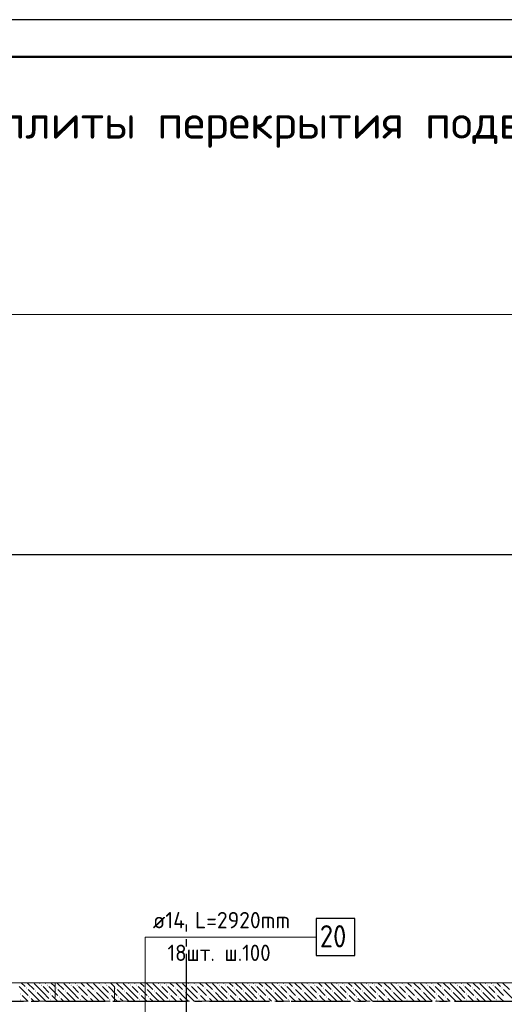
# Model space of a CAD drawing. Header units: millimetres. Extents: x 0 to 59400, y 0 to 42000.
# Tile 21 of 28: x 28747 to 35270, y 28741 to 42000. Entities that reach past the tile are written whole.
import ezdxf

# ---------------------------------------------------------------- set-up
doc = ezdxf.new("R2010")
doc.units = ezdxf.units.MM
doc.linetypes.add('______2', pattern=[270, 200, -70])
doc.linetypes.add('______5', pattern=[1100, 800, -100, 100, -100])
for name, color, linetype, lineweight in [('Standard', 7, 'Continuous', 25), ('ДОП Верх по Х', 7, 'Continuous', 18), ('ЖБ Перекрытие верхний уровень_1', 7, 'Continuous', 18), ('Позиционная метка номер позиции', 7, 'Continuous', 13), ('Текст_ общее', 7, 'Continuous', 25)]:
    doc.layers.add(name, color=color, linetype=linetype, lineweight=lineweight)
doc.layers.add('ЖБ Стена верхний уровень', color=7, linetype='______2', lineweight=13, true_color=0x656565)
doc.layers.add('Оси', color=7, linetype='______5', lineweight=13, true_color=0x656565)
doc.styles.add('ISOCPEUR', font='txt')

msp = doc.modelspace()

# ---------------------------------------------------------------- hatches: boundary and pattern name
at = {"layer": 'ЖБ Стена верхний уровень', "linetype": 'Continuous', "lineweight": 18, "transparency": 33554687}
for points in [[(28834, 28960), (28841, 28966), (28847, 28960), (28841, 28953)], [(28954, 28920), (28961, 28926), (28967, 28920), (28961, 28913)], [(29034, 29000), (29041, 29006), (29047, 29000), (29041, 28993)], [(29114, 29000), (29121, 29006), (29127, 29000), (29121, 28993)], [(29234, 28960), (29241, 28966), (29247, 28960), (29241, 28953)], [(29354, 28920), (29361, 28926), (29367, 28920), (29361, 28913)], [(29434, 29000), (29441, 29006), (29447, 29000), (29441, 28993)], [(29514, 29000), (29521, 29006), (29527, 29000), (29521, 28993)], [(29634, 28960), (29641, 28966), (29647, 28960), (29641, 28953)], [(29754, 28920), (29761, 28926), (29767, 28920), (29761, 28913)], [(29834, 29000), (29841, 29006), (29847, 29000), (29841, 28993)], [(29914, 29000), (29921, 29006), (29927, 29000), (29921, 28993)], [(30034, 28960), (30041, 28966), (30047, 28960), (30041, 28953)], [(30154, 28920), (30161, 28926), (30167, 28920), (30161, 28913)], [(30234, 29000), (30241, 29006), (30247, 29000), (30241, 28993)], [(30314, 29000), (30321, 29006), (30327, 29000), (30321, 28993)], [(30434, 28960), (30441, 28966), (30447, 28960), (30441, 28953)], [(30554, 28920), (30561, 28926), (30567, 28920), (30561, 28913)], [(30634, 29000), (30641, 29006), (30647, 29000), (30641, 28993)], [(30714, 29000), (30721, 29006), (30727, 29000), (30721, 28993)], [(30834, 28960), (30841, 28966), (30847, 28960), (30841, 28953)], [(30954, 28920), (30961, 28926), (30967, 28920), (30961, 28913)], [(31034, 29000), (31041, 29006), (31047, 29000), (31041, 28993)], [(31114, 29000), (31121, 29006), (31127, 29000), (31121, 28993)], [(31234, 28960), (31241, 28966), (31247, 28960), (31241, 28953)], [(31354, 28920), (31361, 28926), (31367, 28920), (31361, 28913)], [(31434, 29000), (31441, 29006), (31447, 29000), (31441, 28993)], [(31514, 29000), (31521, 29006), (31527, 29000), (31521, 28993)], [(31634, 28960), (31641, 28966), (31647, 28960), (31641, 28953)], [(31754, 28920), (31761, 28926), (31767, 28920), (31761, 28913)], [(31834, 29000), (31841, 29006), (31847, 29000), (31841, 28993)], [(31914, 29000), (31921, 29006), (31927, 29000), (31921, 28993)], [(32034, 28960), (32041, 28966), (32047, 28960), (32041, 28953)], [(32154, 28920), (32161, 28926), (32167, 28920), (32161, 28913)], [(32234, 29000), (32241, 29006), (32247, 29000), (32241, 28993)], [(32314, 29000), (32321, 29006), (32327, 29000), (32321, 28993)], [(32434, 28960), (32441, 28966), (32447, 28960), (32441, 28953)], [(32554, 28920), (32561, 28926), (32567, 28920), (32561, 28913)], [(32634, 29000), (32641, 29006), (32647, 29000), (32641, 28993)], [(32714, 29000), (32721, 29006), (32727, 29000), (32721, 28993)], [(32834, 28960), (32841, 28966), (32847, 28960), (32841, 28953)], [(32954, 28920), (32961, 28926), (32967, 28920), (32961, 28913)], [(33034, 29000), (33041, 29006), (33047, 29000), (33041, 28993)], [(33114, 29000), (33121, 29006), (33127, 29000), (33121, 28993)], [(33234, 28960), (33241, 28966), (33247, 28960), (33241, 28953)], [(33354, 28920), (33361, 28926), (33367, 28920), (33361, 28913)], [(33434, 29000), (33441, 29006), (33447, 29000), (33441, 28993)], [(33514, 29000), (33521, 29006), (33527, 29000), (33521, 28993)], [(33634, 28960), (33641, 28966), (33647, 28960), (33641, 28953)], [(33754, 28920), (33761, 28926), (33767, 28920), (33761, 28913)], [(33834, 29000), (33841, 29006), (33847, 29000), (33841, 28993)], [(33914, 29000), (33921, 29006), (33927, 29000), (33921, 28993)], [(34034, 28960), (34041, 28966), (34047, 28960), (34041, 28953)], [(34154, 28920), (34161, 28926), (34167, 28920), (34161, 28913)], [(34234, 29000), (34241, 29006), (34247, 29000), (34241, 28993)], [(34314, 29000), (34321, 29006), (34327, 29000), (34321, 28993)], [(34434, 28960), (34441, 28966), (34447, 28960), (34441, 28953)], [(34554, 28920), (34561, 28926), (34567, 28920), (34561, 28913)], [(34634, 29000), (34641, 29006), (34647, 29000), (34641, 28993)], [(34714, 29000), (34721, 29006), (34727, 29000), (34721, 28993)], [(34834, 28960), (34841, 28966), (34847, 28960), (34841, 28953)], [(34954, 28920), (34961, 28926), (34967, 28920), (34961, 28913)], [(35034, 29000), (35041, 29006), (35047, 29000), (35041, 28993)], [(35114, 29000), (35121, 29006), (35127, 29000), (35121, 28993)], [(35234, 28960), (35241, 28966), (35247, 28960), (35241, 28953)], [(28754, 28880), (28761, 28886), (28767, 28880), (28761, 28873)], [(28754, 28800), (28761, 28806), (28767, 28800), (28761, 28793)], [(28874, 28840), (28881, 28846), (28887, 28840), (28881, 28833)], [(29154, 28880), (29161, 28886), (29167, 28880), (29161, 28873)], [(29154, 28800), (29161, 28806), (29167, 28800), (29161, 28793)], [(29274, 28840), (29281, 28846), (29287, 28840), (29281, 28833)], [(29554, 28880), (29561, 28886), (29567, 28880), (29561, 28873)], [(29554, 28800), (29561, 28806), (29567, 28800), (29561, 28793)], [(29674, 28840), (29681, 28846), (29687, 28840), (29681, 28833)], [(29954, 28880), (29961, 28886), (29967, 28880), (29961, 28873)], [(29954, 28800), (29961, 28806), (29967, 28800), (29961, 28793)], [(30074, 28840), (30081, 28846), (30087, 28840), (30081, 28833)], [(30354, 28880), (30361, 28886), (30367, 28880), (30361, 28873)], [(30354, 28800), (30361, 28806), (30367, 28800), (30361, 28793)], [(30474, 28840), (30481, 28846), (30487, 28840), (30481, 28833)], [(30754, 28880), (30761, 28886), (30767, 28880), (30761, 28873)], [(30754, 28800), (30761, 28806), (30767, 28800), (30761, 28793)], [(30874, 28840), (30881, 28846), (30887, 28840), (30881, 28833)], [(31154, 28880), (31161, 28886), (31167, 28880), (31161, 28873)], [(31154, 28800), (31161, 28806), (31167, 28800), (31161, 28793)], [(31274, 28840), (31281, 28846), (31287, 28840), (31281, 28833)], [(31554, 28880), (31561, 28886), (31567, 28880), (31561, 28873)], [(31554, 28800), (31561, 28806), (31567, 28800), (31561, 28793)], [(31674, 28840), (31681, 28846), (31687, 28840), (31681, 28833)], [(31954, 28880), (31961, 28886), (31967, 28880), (31961, 28873)], [(31954, 28800), (31961, 28806), (31967, 28800), (31961, 28793)], [(32074, 28840), (32081, 28846), (32087, 28840), (32081, 28833)], [(32354, 28880), (32361, 28886), (32367, 28880), (32361, 28873)], [(32354, 28800), (32361, 28806), (32367, 28800), (32361, 28793)], [(32474, 28840), (32481, 28846), (32487, 28840), (32481, 28833)], [(32754, 28880), (32761, 28886), (32767, 28880), (32761, 28873)], [(32754, 28800), (32761, 28806), (32767, 28800), (32761, 28793)], [(32874, 28840), (32881, 28846), (32887, 28840), (32881, 28833)], [(33154, 28880), (33161, 28886), (33167, 28880), (33161, 28873)], [(33154, 28800), (33161, 28806), (33167, 28800), (33161, 28793)], [(33274, 28840), (33281, 28846), (33287, 28840), (33281, 28833)], [(33554, 28880), (33561, 28886), (33567, 28880), (33561, 28873)], [(33554, 28800), (33561, 28806), (33567, 28800), (33561, 28793)], [(33674, 28840), (33681, 28846), (33687, 28840), (33681, 28833)], [(33954, 28880), (33961, 28886), (33967, 28880), (33961, 28873)], [(33954, 28800), (33961, 28806), (33967, 28800), (33961, 28793)], [(34074, 28840), (34081, 28846), (34087, 28840), (34081, 28833)], [(34354, 28880), (34361, 28886), (34367, 28880), (34361, 28873)], [(34354, 28800), (34361, 28806), (34367, 28800), (34361, 28793)], [(34474, 28840), (34481, 28846), (34487, 28840), (34481, 28833)], [(34754, 28880), (34761, 28886), (34767, 28880), (34761, 28873)], [(34754, 28800), (34761, 28806), (34767, 28800), (34761, 28793)], [(34874, 28840), (34881, 28846), (34887, 28840), (34881, 28833)], [(35154, 28880), (35161, 28886), (35167, 28880), (35161, 28873)], [(35154, 28800), (35161, 28806), (35167, 28800), (35161, 28793)]]:
    msp.add_hatch(color=7, dxfattribs=at).paths.add_polyline_path(points, flags=16)

# ---------------------------------------------------------------- linework, layer by layer
at = {"layer": 'Standard', "color": 7, "linetype": 'Continuous', "lineweight": 25, "transparency": 33554687}
msp.add_lwpolyline([(0, 0), (59400, 0), (59400, 42000), (0, 42000), (0, 0)], close=True, dxfattribs=at)
at = {"layer": 'Standard', "color": 7, "linetype": 'Continuous', "lineweight": 13, "transparency": 33554687}
for points in [[(59400, 42000), (0, 42000), (0, 19532), (59400, 19532), (59400, 42000)], [(58900, 41500), (2000, 41500), (2000, 6000), (58900, 6000), (58900, 41500)], [(6813, 19282), (55406, 19282), (55406, 38032), (6813, 38032), (6813, 19282)], [(6813, 19532), (55406, 19532), (55406, 38032), (6813, 38032), (6813, 19532)]]:
    msp.add_lwpolyline(points, dxfattribs=at)
at = {"layer": 'Standard', "color": 7, "linetype": 'Continuous', "lineweight": 50, "transparency": 33554687}
msp.add_lwpolyline([(2000, 41500), (58900, 41500), (58900, 500), (2000, 500), (2000, 41500)], close=True, dxfattribs=at)
at = {"layer": 'Standard', "color": 254, "linetype": 'Continuous', "lineweight": 25, "true_color": 0xc4c4ff, "transparency": 33554687}
msp.add_lwpolyline([(6738, 19786), (54972, 19786), (54972, 34792), (6738, 34792), (6738, 19786)], dxfattribs=at)
at = {"layer": 'ДОП Верх по Х', "color": 7, "linetype": 'Continuous', "lineweight": 25, "transparency": 33554687}
msp.add_lwpolyline([(32737, 29397), (33257, 29397), (33257, 29897), (32737, 29897), (32737, 29397)], dxfattribs=at)
at = {"layer": 'ЖБ Перекрытие верхний уровень_1', "color": 7, "linetype": 'Continuous', "lineweight": 18, "transparency": 33554687}
msp.add_line((37604, 29032), (24063, 29032), dxfattribs=at)
at = {"layer": 'ЖБ Стена верхний уровень', "color": 251, "linetype": '______2', "lineweight": 13, "true_color": 0x656565, "transparency": 33554687}
for p, q in [((29223, 29032), (27043, 29032)), ((29223, 29032), (29223, 28782)), ((30023, 29032), (29223, 29032)), ((30023, 28782), (30023, 29032)), ((37604, 29032), (30023, 29032)), ((27043, 28782), (29223, 28782)), ((29223, 28782), (30023, 28782)), ((30023, 28782), (37692, 28782))]:
    msp.add_line(p, q, dxfattribs=at)
at = {"layer": 'ЖБ Стена верхний уровень', "color": 9, "linetype": 'Continuous', "lineweight": 18, "true_color": 0xc7c7c7, "transparency": 33554687}
for p, q in [((28741, 28980), (28861, 28860)), ((28768, 29032), (28821, 28980)), ((28848, 29032), (28941, 28940)), ((28981, 28820), (28861, 28940)), ((29061, 28900), (28941, 29020)), ((29008, 29032), (29021, 29020)), ((29061, 28980), (29141, 28900)), ((29101, 29020), (29088, 29032)), ((29141, 28980), (29261, 28860)), ((29168, 29032), (29221, 28980)), ((29248, 29032), (29341, 28940)), ((29381, 28820), (29261, 28940)), ((29461, 28900), (29341, 29020)), ((29408, 29032), (29421, 29020)), ((29461, 28980), (29541, 28900)), ((29501, 29020), (29488, 29032)), ((29541, 28980), (29661, 28860)), ((29568, 29032), (29621, 28980)), ((29648, 29032), (29741, 28940)), ((29781, 28820), (29661, 28940)), ((29861, 28900), (29741, 29020)), ((29808, 29032), (29821, 29020)), ((29861, 28980), (29941, 28900)), ((29901, 29020), (29888, 29032)), ((29941, 28980), (30061, 28860)), ((29968, 29032), (30021, 28980)), ((30048, 29032), (30141, 28940)), ((30181, 28820), (30061, 28940)), ((30261, 28900), (30141, 29020)), ((30208, 29032), (30221, 29020)), ((30261, 28980), (30341, 28900)), ((30301, 29020), (30288, 29032)), ((30341, 28980), (30461, 28860)), ((30368, 29032), (30421, 28980)), ((30448, 29032), (30541, 28940)), ((30581, 28820), (30461, 28940)), ((30661, 28900), (30541, 29020)), ((30608, 29032), (30621, 29020)), ((30661, 28980), (30741, 28900)), ((30701, 29020), (30688, 29032)), ((30741, 28980), (30861, 28860)), ((30768, 29032), (30821, 28980)), ((30848, 29032), (30941, 28940)), ((30981, 28820), (30861, 28940)), ((31061, 28900), (30941, 29020)), ((31008, 29032), (31021, 29020)), ((31061, 28980), (31141, 28900)), ((31101, 29020), (31088, 29032)), ((31141, 28980), (31261, 28860)), ((31168, 29032), (31221, 28980)), ((31248, 29032), (31341, 28940)), ((31381, 28820), (31261, 28940)), ((31461, 28900), (31341, 29020)), ((31408, 29032), (31421, 29020)), ((31461, 28980), (31541, 28900)), ((31501, 29020), (31488, 29032)), ((31541, 28980), (31661, 28860)), ((31568, 29032), (31621, 28980)), ((31648, 29032), (31741, 28940)), ((31781, 28820), (31661, 28940)), ((31861, 28900), (31741, 29020)), ((31808, 29032), (31821, 29020)), ((31861, 28980), (31941, 28900)), ((31901, 29020), (31888, 29032)), ((31941, 28980), (32061, 28860)), ((31968, 29032), (32021, 28980)), ((32048, 29032), (32141, 28940)), ((32181, 28820), (32061, 28940)), ((32261, 28900), (32141, 29020)), ((32208, 29032), (32221, 29020)), ((32261, 28980), (32341, 28900)), ((32301, 29020), (32288, 29032)), ((32341, 28980), (32461, 28860)), ((32368, 29032), (32421, 28980)), ((32448, 29032), (32541, 28940)), ((32581, 28820), (32461, 28940)), ((32661, 28900), (32541, 29020)), ((32608, 29032), (32621, 29020)), ((32661, 28980), (32741, 28900)), ((32701, 29020), (32688, 29032)), ((32741, 28980), (32861, 28860)), ((32768, 29032), (32821, 28980)), ((32848, 29032), (32941, 28940)), ((32981, 28820), (32861, 28940)), ((33061, 28900), (32941, 29020)), ((33008, 29032), (33021, 29020)), ((33061, 28980), (33141, 28900)), ((33101, 29020), (33088, 29032)), ((33141, 28980), (33261, 28860)), ((33168, 29032), (33221, 28980)), ((33248, 29032), (33341, 28940)), ((33381, 28820), (33261, 28940)), ((33461, 28900), (33341, 29020)), ((33408, 29032), (33421, 29020)), ((33461, 28980), (33541, 28900)), ((33501, 29020), (33488, 29032)), ((33541, 28980), (33661, 28860)), ((33568, 29032), (33621, 28980)), ((33648, 29032), (33741, 28940)), ((33781, 28820), (33661, 28940)), ((33861, 28900), (33741, 29020)), ((33808, 29032), (33821, 29020)), ((33861, 28980), (33941, 28900)), ((33901, 29020), (33888, 29032)), ((33941, 28980), (34061, 28860)), ((33968, 29032), (34021, 28980)), ((34048, 29032), (34141, 28940)), ((34181, 28820), (34061, 28940)), ((34261, 28900), (34141, 29020)), ((34208, 29032), (34221, 29020)), ((34261, 28980), (34341, 28900)), ((34301, 29020), (34288, 29032)), ((34341, 28980), (34461, 28860)), ((34368, 29032), (34421, 28980)), ((34448, 29032), (34541, 28940)), ((34581, 28820), (34461, 28940)), ((34661, 28900), (34541, 29020)), ((34608, 29032), (34621, 29020)), ((34661, 28980), (34741, 28900)), ((34701, 29020), (34688, 29032)), ((34741, 28980), (34861, 28860)), ((34768, 29032), (34821, 28980)), ((34848, 29032), (34941, 28940)), ((34981, 28820), (34861, 28940)), ((35061, 28900), (34941, 29020)), ((35008, 29032), (35021, 29020)), ((35061, 28980), (35141, 28900)), ((35101, 29020), (35088, 29032)), ((35141, 28980), (35261, 28860)), ((35168, 29032), (35221, 28980)), ((35248, 29032), (35341, 28940)), ((35381, 28820), (35261, 28940)), ((28821, 28820), (28781, 28860)), ((28858, 28782), (28821, 28820)), ((28901, 28820), (28938, 28782)), ((28981, 28900), (29061, 28820)), ((28981, 28820), (29018, 28782)), ((29061, 28900), (29141, 28820)), ((29061, 28820), (29098, 28782)), ((29221, 28820), (29181, 28860)), ((29258, 28782), (29221, 28820)), ((29301, 28820), (29338, 28782)), ((29381, 28900), (29461, 28820)), ((29381, 28820), (29418, 28782)), ((29461, 28900), (29541, 28820)), ((29461, 28820), (29498, 28782)), ((29621, 28820), (29581, 28860)), ((29658, 28782), (29621, 28820)), ((29701, 28820), (29738, 28782)), ((29781, 28900), (29861, 28820)), ((29781, 28820), (29818, 28782)), ((29861, 28900), (29941, 28820)), ((29861, 28820), (29898, 28782)), ((30021, 28820), (29981, 28860)), ((30058, 28782), (30021, 28820)), ((30101, 28820), (30138, 28782)), ((30181, 28900), (30261, 28820)), ((30181, 28820), (30218, 28782)), ((30261, 28900), (30341, 28820)), ((30261, 28820), (30298, 28782)), ((30421, 28820), (30381, 28860)), ((30458, 28782), (30421, 28820)), ((30501, 28820), (30538, 28782)), ((30581, 28900), (30661, 28820)), ((30581, 28820), (30618, 28782)), ((30661, 28900), (30741, 28820)), ((30661, 28820), (30698, 28782)), ((30821, 28820), (30781, 28860)), ((30858, 28782), (30821, 28820)), ((30901, 28820), (30938, 28782)), ((30981, 28900), (31061, 28820)), ((30981, 28820), (31018, 28782)), ((31061, 28900), (31141, 28820)), ((31061, 28820), (31098, 28782)), ((31221, 28820), (31181, 28860)), ((31258, 28782), (31221, 28820)), ((31301, 28820), (31338, 28782)), ((31381, 28900), (31461, 28820)), ((31381, 28820), (31418, 28782)), ((31461, 28900), (31541, 28820)), ((31461, 28820), (31498, 28782)), ((31621, 28820), (31581, 28860)), ((31658, 28782), (31621, 28820)), ((31701, 28820), (31738, 28782)), ((31781, 28900), (31861, 28820)), ((31781, 28820), (31818, 28782)), ((31861, 28900), (31941, 28820)), ((31861, 28820), (31898, 28782)), ((32021, 28820), (31981, 28860)), ((32058, 28782), (32021, 28820)), ((32101, 28820), (32138, 28782)), ((32181, 28900), (32261, 28820)), ((32181, 28820), (32218, 28782)), ((32261, 28900), (32341, 28820)), ((32261, 28820), (32298, 28782)), ((32421, 28820), (32381, 28860)), ((32458, 28782), (32421, 28820)), ((32501, 28820), (32538, 28782)), ((32581, 28900), (32661, 28820)), ((32581, 28820), (32618, 28782)), ((32661, 28900), (32741, 28820)), ((32661, 28820), (32698, 28782)), ((32821, 28820), (32781, 28860)), ((32858, 28782), (32821, 28820)), ((32901, 28820), (32938, 28782)), ((32981, 28900), (33061, 28820)), ((32981, 28820), (33018, 28782)), ((33061, 28900), (33141, 28820)), ((33061, 28820), (33098, 28782)), ((33221, 28820), (33181, 28860)), ((33258, 28782), (33221, 28820)), ((33301, 28820), (33338, 28782)), ((33381, 28900), (33461, 28820)), ((33381, 28820), (33418, 28782)), ((33461, 28900), (33541, 28820)), ((33461, 28820), (33498, 28782)), ((33621, 28820), (33581, 28860)), ((33658, 28782), (33621, 28820)), ((33701, 28820), (33738, 28782)), ((33781, 28900), (33861, 28820)), ((33781, 28820), (33818, 28782)), ((33861, 28900), (33941, 28820)), ((33861, 28820), (33898, 28782)), ((34021, 28820), (33981, 28860)), ((34058, 28782), (34021, 28820)), ((34101, 28820), (34138, 28782)), ((34181, 28900), (34261, 28820)), ((34181, 28820), (34218, 28782)), ((34261, 28900), (34341, 28820)), ((34261, 28820), (34298, 28782)), ((34421, 28820), (34381, 28860)), ((34458, 28782), (34421, 28820)), ((34501, 28820), (34538, 28782)), ((34581, 28900), (34661, 28820)), ((34581, 28820), (34618, 28782)), ((34661, 28900), (34741, 28820)), ((34661, 28820), (34698, 28782)), ((34821, 28820), (34781, 28860)), ((34858, 28782), (34821, 28820)), ((34901, 28820), (34938, 28782)), ((34981, 28900), (35061, 28820)), ((34981, 28820), (35018, 28782)), ((35061, 28900), (35141, 28820)), ((35061, 28820), (35098, 28782)), ((35221, 28820), (35181, 28860)), ((35258, 28782), (35221, 28820))]:
    msp.add_line(p, q, dxfattribs=at)
at = {"layer": 'Оси', "color": 8, "linetype": '______5', "lineweight": -3, "transparency": 33554687}
for p, q in [((30993, 16519), (30993, 29815)), ((3800, 28782), (38610, 28782))]:
    msp.add_line(p, q, dxfattribs=at)
at = {"layer": 'Позиционная метка номер позиции', "color": 7, "linetype": 'Continuous', "lineweight": 13, "transparency": 33554687}
msp.add_lwpolyline([(30101, 25442), (30434, 25775), (30434, 29647), (32745, 29647)], dxfattribs=at)

# ---------------------------------------------------------------- texts
at = {"layer": 'ДОП Верх по Х', "color": 7, "linetype": 'Continuous', "lineweight": 13, "transparency": 33554687, "attachment_point": 7, "style": 'ISOCPEUR'}
for s, insert, char_height, width in [('\\W0.96;ø14 L=2920mm ', (30539, 29764), 220, 2172.62), ('\\W0.87;20', (32787, 29507), 300, 550.83), ('\\W0.93;18шт. ш.100 ', (30737, 29324), 220, 1773.35)]:
    msp.add_mtext(s, dxfattribs=dict(at, insert=insert, char_height=char_height, width=width))
at = {"layer": 'Текст_ общее', "color": 7, "linetype": 'Continuous', "lineweight": 50, "transparency": 33554687, "insert": (3000, 40275), "char_height": 450, "width": 33256.67, "attachment_point": 7, "style": 'ISOCPEUR'}
msp.add_mtext('\\W1.00;Схема дополнительного армирования верхней зоны вдоль буквенных осей конструкции плиты перекрытия подвала', dxfattribs=at)

doc.saveas('drawing.dxf')
